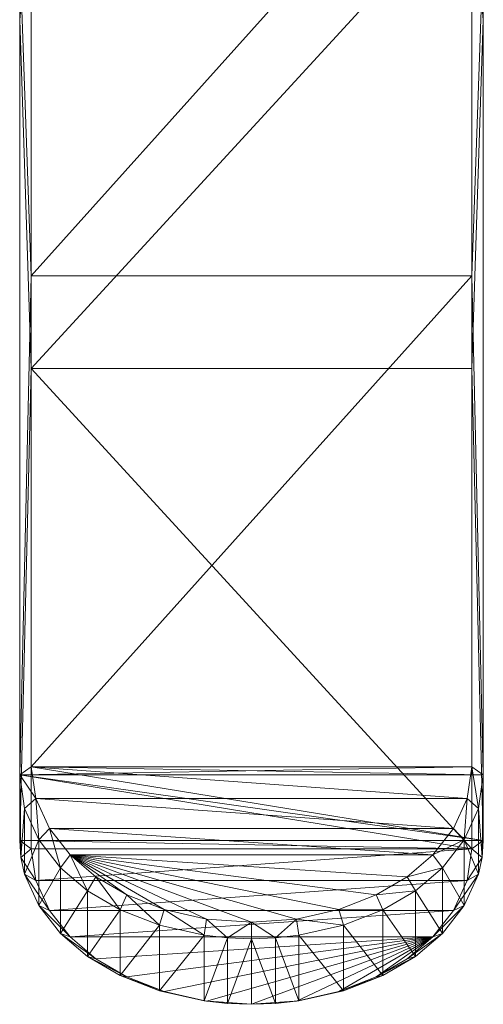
# Model space of a CAD drawing. Header units: centimetres. Extents: x -34.7 to 28.1, y -9.9 to 33.9.
# Tile 2 of 8: x -7.9 to -5.9, y -9.9 to -5.6. Entities that reach past the tile are written whole.
import ezdxf

# ---------------------------------------------------------------- set-up
doc = ezdxf.new("R2010")
doc.units = ezdxf.units.CM
doc.header["$LTSCALE"] = 2.54
doc.layers.add('Keine', color=7, linetype='Continuous', lineweight=5)

# ---------------------------------------------------------------- blocks, each defined once
blk = doc.blocks.new('Gruppe-5')
at = {"layer": 'Keine', "color": 7, "linetype": 'Continuous', "lineweight": 9}
for points in [[(-7.944, -5.606, 231.207), (-7.944, -2.9507, 228.5517), (-7.894, -5.0395, 230.5698)], [(-7.944, -2.9507, 228.5517), (-7.944, -5.606, 231.207), (-7.944, -5.3155, 231.4822)], [(-7.894, -4.5924, 230.8298), (-7.944, -5.3155, 231.4822), (-7.894, -6.7104, 232.9477)], [(-7.894, -4.5924, 230.8298), (-7.894, -6.7104, 232.9477), (-5.994, -4.5924, 230.8298)], [(-5.994, -4.5924, 230.8298), (-7.894, -6.7104, 232.9477), (-5.994, -6.7104, 232.9477)], [(-5.994, -4.5924, 230.8298), (-5.994, -6.7104, 232.9477), (-5.944, -5.3155, 231.4822)], [(-7.894, -7.1106, 232.6409), (-7.944, -5.606, 231.207), (-7.894, -5.0395, 230.5698)], [(-5.994, -7.1106, 232.6409), (-7.894, -7.1106, 232.6409), (-5.994, -5.0395, 230.5698)], [(-7.894, -7.1106, 232.6409), (-7.894, -5.0395, 230.5698), (-5.994, -5.0395, 230.5698)], [(-5.994, -5.0395, 230.5698), (-5.944, -5.606, 231.207), (-5.994, -7.1106, 232.6409)], [(-7.944, -5.3155, 231.4822), (-7.944, -8.8637, 235.0302), (-7.894, -6.7104, 232.9477)], [(-7.944, -5.3155, 231.4822), (-7.944, -5.606, 231.207), (-7.944, -8.8637, 235.0302)], [(-5.944, -5.3155, 231.4822), (-5.994, -6.7104, 232.9477), (-5.944, -8.8637, 235.0302)], [(-5.944, -5.3155, 231.4822), (-5.944, -8.8637, 235.0302), (-5.944, -5.606, 231.207)], [(-7.944, -9.1465, 234.7474), (-7.944, -5.606, 231.207), (-7.894, -7.1106, 232.6409)], [(-7.944, -9.1465, 234.7474), (-7.944, -8.8637, 235.0302), (-7.944, -5.606, 231.207)], [(-5.944, -5.606, 231.207), (-5.944, -9.1465, 234.7474), (-5.994, -7.1106, 232.6409)], [(-5.944, -9.1465, 234.7474), (-5.944, -5.606, 231.207), (-5.944, -8.8637, 235.0302)], [(-7.894, -8.8283, 235.0655), (-7.894, -6.7104, 232.9477), (-7.944, -8.8637, 235.0302)], [(-5.994, -8.8283, 235.0655), (-5.994, -6.7104, 232.9477), (-7.894, -8.8283, 235.0655)], [(-7.894, -6.7104, 232.9477), (-7.894, -8.8283, 235.0655), (-5.994, -6.7104, 232.9477)], [(-5.994, -8.8283, 235.0655), (-5.944, -8.8637, 235.0302), (-5.994, -6.7104, 232.9477)], [(-7.894, -9.1818, 234.712), (-7.944, -9.1465, 234.7474), (-7.894, -7.1106, 232.6409)], [(-7.894, -9.1818, 234.712), (-7.894, -7.1106, 232.6409), (-5.994, -9.1818, 234.712)], [(-5.994, -9.1818, 234.712), (-7.894, -7.1106, 232.6409), (-5.994, -7.1106, 232.6409)], [(-5.994, -9.1818, 234.712), (-5.994, -7.1106, 232.6409), (-5.944, -9.1465, 234.7474)], [(-7.894, -8.8283, 235.0655), (-7.944, -8.8637, 235.0302), (-5.994, -8.8283, 235.0655)], [(-5.944, -8.8637, 235.0302), (-5.994, -8.8283, 235.0655), (-7.944, -8.8637, 235.0302)], [(-7.894, -8.8283, 235.066), (-5.944, -9.1465, 234.7478), (-7.944, -8.8636, 235.0306)], [(-7.894, -8.8283, 235.066), (-7.944, -8.8636, 235.0306), (-7.8738, -8.9654, 235.2031)], [(-5.994, -8.8283, 235.066), (-7.894, -8.8283, 235.066), (-6.0143, -8.9654, 235.2031)], [(-7.894, -8.8283, 235.066), (-7.8738, -8.9654, 235.2031), (-6.0143, -8.9654, 235.2031)], [(-5.994, -8.8283, 235.066), (-5.944, -8.8636, 235.0306), (-7.894, -8.8283, 235.066)], [(-5.944, -8.8636, 235.0306), (-5.944, -9.1465, 234.7478), (-7.894, -8.8283, 235.066)], [(-5.994, -8.8283, 235.066), (-6.0143, -8.9654, 235.2031), (-5.9653, -9.008, 235.175)], [(-5.944, -8.8636, 235.0306), (-5.994, -8.8283, 235.066), (-5.9653, -9.008, 235.175)], [(-7.944, -8.8636, 235.0306), (-5.944, -9.1465, 234.7478), (-7.944, -9.1465, 234.7478)], [(-7.944, -9.1465, 234.7478), (-7.9386, -9.2195, 234.8207), (-7.944, -8.8636, 235.0306)], [(-7.9228, -9.008, 235.175), (-7.944, -8.8636, 235.0306), (-7.9386, -9.2195, 234.8207)], [(-7.944, -8.8636, 235.0306), (-7.9228, -9.008, 235.175), (-7.8738, -8.9654, 235.2031)], [(-7.944, -9.1465, 234.7474), (-5.994, -9.1818, 234.712), (-7.944, -8.8637, 235.0302)], [(-5.994, -9.1818, 234.712), (-5.944, -9.1465, 234.7474), (-7.944, -8.8637, 235.0302)], [(-5.944, -9.1465, 234.7474), (-5.944, -8.8637, 235.0302), (-7.944, -8.8637, 235.0302)], [(-5.944, -8.8636, 235.0306), (-5.9653, -9.008, 235.175), (-5.9495, -9.2195, 234.8207)], [(-5.944, -9.1465, 234.7478), (-5.944, -8.8636, 235.0306), (-5.9495, -9.2195, 234.8207)], [(-7.9228, -9.008, 235.175), (-7.8617, -9.1439, 235.3109), (-7.8738, -8.9654, 235.2031)], [(-6.0143, -8.9654, 235.2031), (-7.8738, -8.9654, 235.2031), (-6.0723, -9.0945, 235.3322)], [(-7.8738, -8.9654, 235.2031), (-7.8158, -9.0945, 235.3322), (-6.0723, -9.0945, 235.3322)], [(-7.8738, -8.9654, 235.2031), (-7.8617, -9.1439, 235.3109), (-7.8158, -9.0945, 235.3322)], [(-6.0143, -8.9654, 235.2031), (-6.0723, -9.0945, 235.3322), (-6.0264, -9.144, 235.3109)], [(-5.9653, -9.008, 235.175), (-6.0143, -8.9654, 235.2031), (-6.0264, -9.144, 235.3109)], [(-7.9226, -9.2913, 234.8925), (-7.9228, -9.008, 235.175), (-7.9386, -9.2195, 234.8207)], [(-7.8617, -9.1439, 235.3109), (-7.9228, -9.008, 235.175), (-7.9226, -9.2913, 234.8925)], [(-5.9653, -9.008, 235.175), (-6.0264, -9.144, 235.3109), (-5.9654, -9.2913, 234.8925)], [(-5.9495, -9.2195, 234.8207), (-5.9653, -9.008, 235.175), (-5.9654, -9.2913, 234.8925)], [(-7.8617, -9.1439, 235.3109), (-7.7679, -9.2637, 235.4307), (-7.8158, -9.0945, 235.3322)], [(-6.0723, -9.0945, 235.3322), (-7.8158, -9.0945, 235.3322), (-6.1614, -9.2083, 235.446)], [(-7.8158, -9.0945, 235.3322), (-7.7267, -9.2083, 235.446), (-6.1614, -9.2083, 235.446)], [(-7.8158, -9.0945, 235.3322), (-7.7679, -9.2637, 235.4307), (-7.7267, -9.2083, 235.446)], [(-6.0723, -9.0945, 235.3322), (-6.1614, -9.2083, 235.446), (-6.0264, -9.144, 235.3109)], [(-7.894, -9.1818, 234.712), (-5.994, -9.1818, 234.712), (-7.944, -9.1465, 234.7474)], [(-7.894, -9.1818, 234.7124), (-7.944, -9.1465, 234.7478), (-5.994, -9.1818, 234.7124)], [(-5.944, -9.1465, 234.7478), (-5.994, -9.1818, 234.7124), (-7.944, -9.1465, 234.7478)], [(-7.944, -9.1465, 234.7478), (-7.894, -9.1818, 234.7124), (-7.9386, -9.2195, 234.8207)], [(-7.8615, -9.4271, 235.0284), (-7.8617, -9.1439, 235.3109), (-7.9226, -9.2913, 234.8925)], [(-7.7679, -9.2637, 235.4307), (-7.8617, -9.1439, 235.3109), (-7.8615, -9.4271, 235.0284)], [(-6.1202, -9.2637, 235.4307), (-6.0264, -9.144, 235.3109), (-6.1614, -9.2083, 235.446)], [(-6.0264, -9.144, 235.3109), (-6.1202, -9.2637, 235.4307), (-6.0266, -9.4271, 235.0284)], [(-5.9654, -9.2913, 234.8925), (-6.0264, -9.144, 235.3109), (-6.0266, -9.4271, 235.0284)], [(-5.944, -9.1465, 234.7478), (-5.9495, -9.2195, 234.8207), (-5.994, -9.1818, 234.7124)], [(-7.894, -9.1818, 234.7124), (-7.8738, -9.319, 234.8495), (-7.9386, -9.2195, 234.8207)], [(-7.894, -9.1818, 234.7124), (-5.994, -9.1818, 234.7124), (-7.8738, -9.319, 234.8495)], [(-5.994, -9.1818, 234.7124), (-6.0143, -9.319, 234.8495), (-7.8738, -9.319, 234.8495)], [(-7.7679, -9.2637, 235.4307), (-7.6511, -9.363, 235.53), (-7.7267, -9.2083, 235.446)], [(-7.6157, -9.3027, 235.5403), (-7.4822, -9.3812, 235.6188), (-7.7267, -9.2083, 235.446)], [(-6.1614, -9.2083, 235.446), (-7.7267, -9.2083, 235.446), (-6.2724, -9.3027, 235.5403)], [(-6.2724, -9.3027, 235.5403), (-7.7267, -9.2083, 235.446), (-6.4058, -9.3812, 235.6188)], [(-6.4058, -9.3812, 235.6188), (-7.7267, -9.2083, 235.446), (-6.5668, -9.4441, 235.6818)], [(-6.5668, -9.4441, 235.6818), (-7.7267, -9.2083, 235.446), (-6.7494, -9.4851, 235.7228)], [(-6.7494, -9.4851, 235.7228), (-7.7267, -9.2083, 235.446), (-6.944, -9.4993, 235.737)], [(-6.944, -9.4993, 235.737), (-7.7267, -9.2083, 235.446), (-7.1387, -9.4851, 235.7228)], [(-7.1387, -9.4851, 235.7228), (-7.7267, -9.2083, 235.446), (-7.3213, -9.4441, 235.6818)], [(-7.3213, -9.4441, 235.6818), (-7.7267, -9.2083, 235.446), (-7.4822, -9.3812, 235.6188)], [(-7.7267, -9.2083, 235.446), (-7.6511, -9.363, 235.53), (-7.6157, -9.3027, 235.5403)], [(-6.2724, -9.3027, 235.5403), (-6.1202, -9.2637, 235.4307), (-6.1614, -9.2083, 235.446)], [(-5.994, -9.1818, 234.7124), (-5.9495, -9.2195, 234.8207), (-6.0143, -9.319, 234.8495)], [(-7.9386, -9.2195, 234.8207), (-7.8738, -9.319, 234.8495), (-7.9226, -9.2913, 234.8925)], [(-5.9495, -9.2195, 234.8207), (-5.9654, -9.2913, 234.8925), (-6.0143, -9.319, 234.8495)], [(-7.8738, -9.319, 234.8495), (-7.8158, -9.4481, 234.9787), (-7.9226, -9.2913, 234.8925)], [(-7.9226, -9.2913, 234.8925), (-7.8158, -9.4481, 234.9787), (-7.8615, -9.4271, 235.0284)], [(-7.7677, -9.5468, 235.1481), (-7.7679, -9.2637, 235.4307), (-7.8615, -9.4271, 235.0284)], [(-7.6511, -9.363, 235.53), (-7.7679, -9.2637, 235.4307), (-7.7677, -9.5468, 235.1481)], [(-6.2371, -9.363, 235.53), (-6.1202, -9.2637, 235.4307), (-6.2724, -9.3027, 235.5403)], [(-6.1202, -9.2637, 235.4307), (-6.2371, -9.363, 235.53), (-6.1204, -9.5468, 235.1481)], [(-6.0266, -9.4271, 235.0284), (-6.1202, -9.2637, 235.4307), (-6.1204, -9.5468, 235.1481)], [(-6.0143, -9.319, 234.8495), (-5.9654, -9.2913, 234.8925), (-6.0723, -9.4481, 234.9787)], [(-5.9654, -9.2913, 234.8925), (-6.0266, -9.4271, 235.0284), (-6.0723, -9.4481, 234.9787)], [(-7.8738, -9.319, 234.8495), (-6.0143, -9.319, 234.8495), (-7.8158, -9.4481, 234.9787)], [(-6.0143, -9.319, 234.8495), (-6.0723, -9.4481, 234.9787), (-7.8158, -9.4481, 234.9787)], [(-7.6511, -9.363, 235.53), (-7.5106, -9.4456, 235.6126), (-7.6157, -9.3027, 235.5403)], [(-7.6157, -9.3027, 235.5403), (-7.5106, -9.4456, 235.6126), (-7.4822, -9.3812, 235.6188)], [(-6.4058, -9.3812, 235.6188), (-6.2371, -9.363, 235.53), (-6.2724, -9.3027, 235.5403)], [(-7.6508, -9.646, 235.2473), (-7.6511, -9.363, 235.53), (-7.7677, -9.5468, 235.1481)], [(-7.5106, -9.4456, 235.6126), (-7.6511, -9.363, 235.53), (-7.6508, -9.646, 235.2473)], [(-7.5106, -9.4456, 235.6126), (-7.3412, -9.5119, 235.6789), (-7.4822, -9.3812, 235.6188)], [(-7.4822, -9.3812, 235.6188), (-7.3412, -9.5119, 235.6789), (-7.3213, -9.4441, 235.6818)], [(-6.5668, -9.4441, 235.6818), (-6.3775, -9.4456, 235.6126), (-6.4058, -9.3812, 235.6188)], [(-6.3775, -9.4456, 235.6126), (-6.2371, -9.363, 235.53), (-6.4058, -9.3812, 235.6188)], [(-6.2371, -9.363, 235.53), (-6.3775, -9.4456, 235.6126), (-6.2372, -9.646, 235.2473)], [(-6.1204, -9.5468, 235.1481), (-6.2371, -9.363, 235.53), (-6.2372, -9.646, 235.2473)], [(-7.8158, -9.4481, 234.9787), (-7.7267, -9.5619, 235.0925), (-7.8615, -9.4271, 235.0284)], [(-7.8615, -9.4271, 235.0284), (-7.7267, -9.5619, 235.0925), (-7.7677, -9.5468, 235.1481)], [(-6.0723, -9.4481, 234.9787), (-6.0266, -9.4271, 235.0284), (-6.1614, -9.5619, 235.0925)], [(-6.0266, -9.4271, 235.0284), (-6.1204, -9.5468, 235.1481), (-6.1614, -9.5619, 235.0925)], [(-7.8158, -9.4481, 234.9787), (-6.0723, -9.4481, 234.9787), (-7.7267, -9.5619, 235.0925)], [(-6.0723, -9.4481, 234.9787), (-6.1614, -9.5619, 235.0925), (-7.7267, -9.5619, 235.0925)], [(-7.5104, -9.7286, 235.3298), (-7.5106, -9.4456, 235.6126), (-7.6508, -9.646, 235.2473)], [(-7.3412, -9.5119, 235.6789), (-7.5106, -9.4456, 235.6126), (-7.5104, -9.7286, 235.3298)], [(-7.3412, -9.5119, 235.6789), (-7.1489, -9.5551, 235.722), (-7.3213, -9.4441, 235.6818)], [(-7.3213, -9.4441, 235.6818), (-7.1489, -9.5551, 235.722), (-7.1387, -9.4851, 235.7228)], [(-6.7494, -9.4851, 235.7228), (-6.547, -9.5119, 235.6789), (-6.5668, -9.4441, 235.6818)], [(-6.547, -9.5119, 235.6789), (-6.3775, -9.4456, 235.6126), (-6.5668, -9.4441, 235.6818)], [(-6.3775, -9.4456, 235.6126), (-6.547, -9.5119, 235.6789), (-6.3777, -9.7286, 235.3298)], [(-6.2372, -9.646, 235.2473), (-6.3775, -9.4456, 235.6126), (-6.3777, -9.7286, 235.3298)], [(-7.341, -9.7948, 235.3961), (-7.3412, -9.5119, 235.6789), (-7.5104, -9.7286, 235.3298)], [(-7.1489, -9.5551, 235.722), (-7.3412, -9.5119, 235.6789), (-7.341, -9.7948, 235.3961)], [(-7.1489, -9.5551, 235.722), (-7.0473, -9.5663, 235.7332), (-7.1387, -9.4851, 235.7228)], [(-7.1387, -9.4851, 235.7228), (-7.0473, -9.5663, 235.7332), (-6.944, -9.4993, 235.737)], [(-7.0473, -9.5663, 235.7332), (-6.9441, -9.5701, 235.737), (-6.944, -9.4993, 235.737)], [(-6.9441, -9.5701, 235.737), (-6.8408, -9.5663, 235.7332), (-6.944, -9.4993, 235.737)], [(-6.944, -9.4993, 235.737), (-6.8408, -9.5663, 235.7332), (-6.7494, -9.4851, 235.7228)], [(-6.8408, -9.5663, 235.7332), (-6.7392, -9.5551, 235.722), (-6.7494, -9.4851, 235.7228)], [(-6.7392, -9.5551, 235.722), (-6.547, -9.5119, 235.6789), (-6.7494, -9.4851, 235.7228)], [(-6.547, -9.5119, 235.6789), (-6.7392, -9.5551, 235.722), (-6.5471, -9.7948, 235.3961)], [(-6.3777, -9.7286, 235.3298), (-6.547, -9.5119, 235.6789), (-6.5471, -9.7948, 235.3961)], [(-7.7267, -9.5619, 235.0925), (-7.6157, -9.6562, 235.1868), (-7.7677, -9.5468, 235.1481)], [(-7.7677, -9.5468, 235.1481), (-7.6157, -9.6562, 235.1868), (-7.6508, -9.646, 235.2473)], [(-7.1488, -9.8379, 235.4392), (-7.1489, -9.5551, 235.722), (-7.341, -9.7948, 235.3961)], [(-7.0473, -9.5663, 235.7332), (-7.1489, -9.5551, 235.722), (-7.1488, -9.8379, 235.4392)], [(-6.7392, -9.5551, 235.722), (-6.8408, -9.5663, 235.7332), (-6.7393, -9.8379, 235.4392)], [(-6.5471, -9.7948, 235.3961), (-6.7392, -9.5551, 235.722), (-6.7393, -9.8379, 235.4392)], [(-6.1614, -9.5619, 235.0925), (-6.1204, -9.5468, 235.1481), (-6.2724, -9.6562, 235.1868)], [(-6.1204, -9.5468, 235.1481), (-6.2372, -9.646, 235.2473), (-6.2724, -9.6562, 235.1868)], [(-7.7267, -9.5619, 235.0925), (-6.1614, -9.5619, 235.0925), (-7.6157, -9.6562, 235.1868)], [(-7.6157, -9.6562, 235.1868), (-6.1614, -9.5619, 235.0925), (-7.4822, -9.7347, 235.2653)], [(-7.4822, -9.7347, 235.2653), (-6.1614, -9.5619, 235.0925), (-7.3213, -9.7977, 235.3282)], [(-7.3213, -9.7977, 235.3282), (-6.1614, -9.5619, 235.0925), (-7.1387, -9.8387, 235.3692)], [(-7.0473, -9.8491, 235.4504), (-7.0473, -9.5663, 235.7332), (-7.1488, -9.8379, 235.4392)], [(-7.1387, -9.8387, 235.3692), (-6.1614, -9.5619, 235.0925), (-6.944, -9.8529, 235.3835)], [(-6.9441, -9.5701, 235.737), (-7.0473, -9.5663, 235.7332), (-7.0473, -9.8491, 235.4504)], [(-6.944, -9.8529, 235.4542), (-6.9441, -9.5701, 235.737), (-7.0473, -9.8491, 235.4504)], [(-6.8408, -9.5663, 235.7332), (-6.9441, -9.5701, 235.737), (-6.8408, -9.8491, 235.4504)], [(-6.8408, -9.8491, 235.4504), (-6.9441, -9.5701, 235.737), (-6.944, -9.8529, 235.4542)], [(-6.944, -9.8529, 235.3835), (-6.1614, -9.5619, 235.0925), (-6.7494, -9.8387, 235.3692)], [(-6.7393, -9.8379, 235.4392), (-6.8408, -9.5663, 235.7332), (-6.8408, -9.8491, 235.4504)], [(-6.7494, -9.8387, 235.3692), (-6.1614, -9.5619, 235.0925), (-6.5668, -9.7977, 235.3282)], [(-6.5668, -9.7977, 235.3282), (-6.1614, -9.5619, 235.0925), (-6.4058, -9.7347, 235.2653)], [(-6.2724, -9.6562, 235.1868), (-6.4058, -9.7347, 235.2653), (-6.1614, -9.5619, 235.0925)], [(-7.6157, -9.6562, 235.1868), (-7.4822, -9.7347, 235.2653), (-7.6508, -9.646, 235.2473)], [(-7.6508, -9.646, 235.2473), (-7.4822, -9.7347, 235.2653), (-7.5104, -9.7286, 235.3298)], [(-6.2724, -9.6562, 235.1868), (-6.2372, -9.646, 235.2473), (-6.4058, -9.7347, 235.2653)], [(-6.2372, -9.646, 235.2473), (-6.3777, -9.7286, 235.3298), (-6.4058, -9.7347, 235.2653)], [(-7.4822, -9.7347, 235.2653), (-7.3213, -9.7977, 235.3282), (-7.5104, -9.7286, 235.3298)], [(-7.5104, -9.7286, 235.3298), (-7.3213, -9.7977, 235.3282), (-7.341, -9.7948, 235.3961)], [(-6.4058, -9.7347, 235.2653), (-6.3777, -9.7286, 235.3298), (-6.5668, -9.7977, 235.3282)], [(-6.3777, -9.7286, 235.3298), (-6.5471, -9.7948, 235.3961), (-6.5668, -9.7977, 235.3282)], [(-7.3213, -9.7977, 235.3282), (-7.1387, -9.8387, 235.3692), (-7.341, -9.7948, 235.3961)], [(-7.341, -9.7948, 235.3961), (-7.1387, -9.8387, 235.3692), (-7.1488, -9.8379, 235.4392)], [(-6.5668, -9.7977, 235.3282), (-6.5471, -9.7948, 235.3961), (-6.7494, -9.8387, 235.3692)], [(-6.5471, -9.7948, 235.3961), (-6.7393, -9.8379, 235.4392), (-6.7494, -9.8387, 235.3692)], [(-7.1387, -9.8387, 235.3692), (-6.944, -9.8529, 235.3835), (-7.1488, -9.8379, 235.4392)], [(-7.1488, -9.8379, 235.4392), (-6.944, -9.8529, 235.3835), (-7.0473, -9.8491, 235.4504)], [(-6.944, -9.8529, 235.4542), (-7.0473, -9.8491, 235.4504), (-6.944, -9.8529, 235.3835)], [(-6.7494, -9.8387, 235.3692), (-6.7393, -9.8379, 235.4392), (-6.944, -9.8529, 235.3835)], [(-6.7393, -9.8379, 235.4392), (-6.8408, -9.8491, 235.4504), (-6.944, -9.8529, 235.3835)], [(-6.8408, -9.8491, 235.4504), (-6.944, -9.8529, 235.4542), (-6.944, -9.8529, 235.3835)]]:
    blk.add_3dface(points, dxfattribs=at)
blk = doc.blocks.new('Gruppe-8')
at = {"layer": 'Keine', "color": 7}
blk.add_blockref('Gruppe-5', (0, 0), dxfattribs=at)

msp = doc.modelspace()

# ---------------------------------------------------------------- block references
at = {"layer": 'Keine', "color": 7}
msp.add_blockref('Gruppe-8', (0, 0), dxfattribs=at)

doc.saveas('drawing.dxf')
